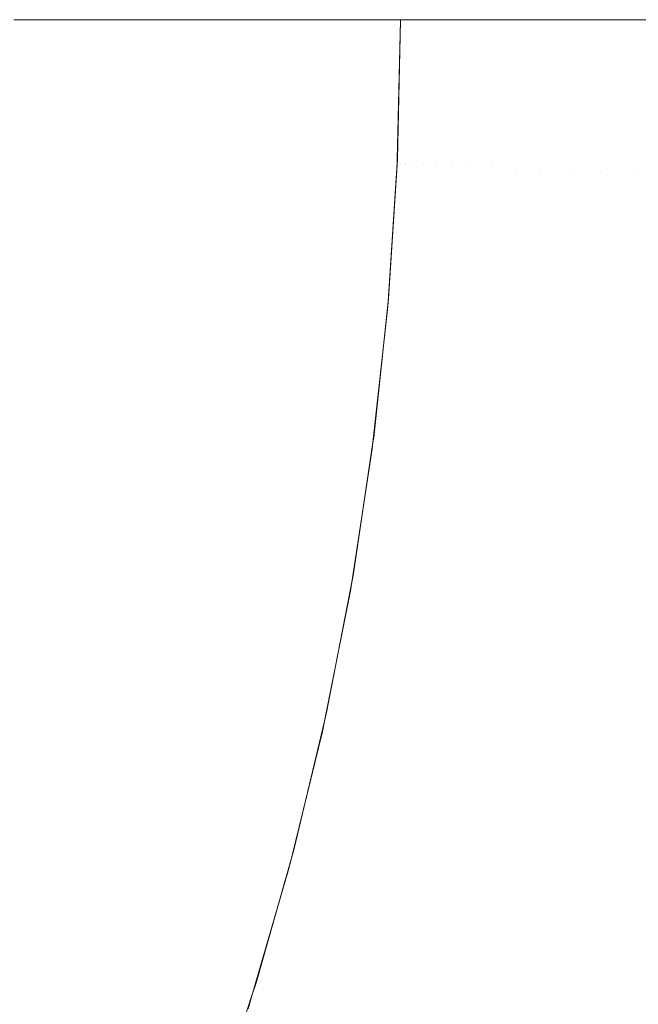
# Model space of a CAD drawing. Header units: centimetres. Extents: x -26 to 27.3, y -25.9 to -24.1.
# Tile 141 of 224: x 9.3594 to 9.397, y -25.4198 to -25.3599. Entities that reach past the tile are written whole.
import ezdxf

# ---------------------------------------------------------------- set-up
doc = ezdxf.new("R2010")
doc.units = ezdxf.units.CM
doc.header["$LTSCALE"] = 2.54
doc.layers.add('Lucido design-1', color=7, linetype='Continuous')

# ---------------------------------------------------------------- blocks, each defined once
blk = doc.blocks.new('Gruppo-7-1')
at = {"color": 7, "linetype": 'Continuous', "lineweight": 9}
blk.add_3dface([(-25.917482, -24.159888, 1182.422727), (-25.917482, -25.759888, 1182.422727), (27.182518, -25.759888, 1182.422727), (27.182518, -24.159888, 1182.422727)], dxfattribs=at)
for points, invisible_edges in [([(9.359032, -25.359888, 1181.987104), (9.361446, -25.359888, 1181.98413), (9.361285, -25.367482, 1181.98413), (9.35868, -25.367371, 1181.987343)], 14), ([(9.361285, -25.367482, 1181.98413), (9.361446, -25.359888, 1181.98413), (9.361672, -25.359888, 1181.983827)], 9), ([(9.361672, -25.359888, 1181.983827), (9.363917, -25.359888, 1181.980816), (9.363753, -25.367587, 1181.980816), (9.361285, -25.367482, 1181.98413)], 14), ([(9.363753, -25.367587, 1181.980816), (9.363917, -25.359888, 1181.980816), (9.36417, -25.359888, 1181.980445)], 9), ([(9.36417, -25.359888, 1181.980445), (9.366246, -25.359888, 1181.977405), (9.36608, -25.367686, 1181.977405), (9.363753, -25.367587, 1181.980816)], 14), ([(9.36608, -25.367686, 1181.977405), (9.366246, -25.359888, 1181.977405), (9.366521, -25.359888, 1181.976964)], 9), ([(9.366521, -25.359888, 1181.976964), (9.368431, -25.359888, 1181.973903), (9.368263, -25.367778, 1181.973903), (9.36608, -25.367686, 1181.977405)], 14), ([(9.368263, -25.367778, 1181.973903), (9.368431, -25.359888, 1181.973903), (9.368721, -25.359888, 1181.973392)], 9), ([(9.368721, -25.359888, 1181.973392), (9.370467, -25.359888, 1181.970318), (9.370298, -25.367865, 1181.970318), (9.368263, -25.367778, 1181.973903)], 14), ([(9.370298, -25.367865, 1181.970318), (9.370467, -25.359888, 1181.970318), (9.370768, -25.359888, 1181.969733)], 9), ([(9.370768, -25.359888, 1181.969733), (9.372353, -25.359888, 1181.966655), (9.372182, -25.367945, 1181.966655), (9.370298, -25.367865, 1181.970318)], 14), ([(9.372182, -25.367945, 1181.966655), (9.372353, -25.359888, 1181.966655), (9.372658, -25.359888, 1181.965996)], 9), ([(9.372658, -25.359888, 1181.965996), (9.374085, -25.359888, 1181.962921), (9.373912, -25.368018, 1181.962921), (9.372182, -25.367945, 1181.966655)], 14), ([(9.373912, -25.368018, 1181.962921), (9.374085, -25.359888, 1181.962921), (9.374389, -25.359888, 1181.962187)], 9), ([(9.374389, -25.359888, 1181.962187), (9.37566, -25.359888, 1181.959121), (9.375486, -25.368085, 1181.959121), (9.373912, -25.368018, 1181.962921)], 14), ([(9.375486, -25.368085, 1181.959121), (9.37566, -25.359888, 1181.959121), (9.375957, -25.359888, 1181.958312)], 9), ([(9.375957, -25.359888, 1181.958312), (9.377077, -25.359888, 1181.955264), (9.376901, -25.368145, 1181.955264), (9.375486, -25.368085, 1181.959121)], 14), ([(9.376901, -25.368145, 1181.955264), (9.377077, -25.359888, 1181.955264), (9.377361, -25.359888, 1181.954379)], 9), ([(9.377361, -25.359888, 1181.954379), (9.378332, -25.359888, 1181.951355), (9.378156, -25.368199, 1181.951355), (9.376901, -25.368145, 1181.955264)], 14), ([(9.378156, -25.368199, 1181.951355), (9.378332, -25.359888, 1181.951355), (9.378598, -25.359888, 1181.950395)], 9), ([(9.378598, -25.359888, 1181.950395), (9.379426, -25.359888, 1181.947402), (9.379249, -25.368245, 1181.947402), (9.378156, -25.368199, 1181.951355)], 14), ([(9.379249, -25.368245, 1181.947402), (9.379426, -25.359888, 1181.947402), (9.379667, -25.359888, 1181.946365)], 9), ([(9.379667, -25.359888, 1181.946365), (9.380356, -25.359888, 1181.94341), (9.380177, -25.368284, 1181.94341), (9.379249, -25.368245, 1181.947402)], 14), ([(9.380177, -25.368284, 1181.94341), (9.380356, -25.359888, 1181.94341), (9.380567, -25.359888, 1181.942299)], 9), ([(9.380567, -25.359888, 1181.942299), (9.38112, -25.359888, 1181.939388), (9.380941, -25.368317, 1181.939388), (9.380177, -25.368284, 1181.94341)], 14), ([(9.380941, -25.368317, 1181.939388), (9.38112, -25.359888, 1181.939388), (9.381296, -25.359888, 1181.938202)], 9), ([(9.381296, -25.359888, 1181.938202), (9.381719, -25.359888, 1181.935341), (9.38154, -25.368342, 1181.935341), (9.380941, -25.368317, 1181.939388)], 14), ([(9.38154, -25.368342, 1181.935341), (9.381719, -25.359888, 1181.935341), (9.381853, -25.359888, 1181.934082)], 9), ([(9.381853, -25.359888, 1181.934082), (9.382152, -25.359888, 1181.931277), (9.381972, -25.368361, 1181.931277), (9.38154, -25.368342, 1181.935341)], 14), ([(9.381972, -25.368361, 1181.931277), (9.382152, -25.359888, 1181.931277), (9.382239, -25.359888, 1181.929946)], 9), ([(9.382239, -25.359888, 1181.929946), (9.382418, -25.359888, 1181.927202), (9.382238, -25.368372, 1181.927202), (9.381972, -25.368361, 1181.931277)], 14), ([(9.382238, -25.368372, 1181.927202), (9.382418, -25.359888, 1181.927202), (9.382453, -25.359888, 1181.925802)], 9), ([(9.382453, -25.359888, 1181.925802), (9.382516, -25.359888, 1181.923272), (9.382336, -25.368376, 1181.923272), (9.382238, -25.368372, 1181.927202)], 14), ([(9.382332, -25.368397, 1181.722727), (9.382517, -25.359937, 1181.722727), (9.382537, -25.359888, 1181.720755), (9.382347, -25.368613, 1181.720755)], 14), ([(9.382517, -25.359937, 1181.922727), (9.382338, -25.368376, 1181.922727), (9.382336, -25.368376, 1181.923272), (9.382516, -25.359888, 1181.923272)], 14), ([(9.382505, -25.36862, 1181.716767), (9.382347, -25.368613, 1181.720755), (9.382537, -25.359888, 1181.720755), (9.382632, -25.359888, 1181.718368)], 11), ([(9.382823, -25.368633, 1181.712782), (9.382505, -25.36862, 1181.716767), (9.382696, -25.359888, 1181.716767), (9.382898, -25.359888, 1181.714236)], 11), ([(9.382632, -25.359888, 1181.718368), (9.382696, -25.359888, 1181.716767), (9.382505, -25.36862, 1181.716767)], 10), ([(9.382516, -25.359888, 1181.923272), (9.382518, -25.359888, 1181.922727), (9.382517, -25.359937, 1181.922727)], 8), ([(9.382517, -25.359937, 1181.722727), (9.382518, -25.359888, 1181.722727), (9.382537, -25.359888, 1181.720755)], 8), ([(9.382517, -25.359937, 1181.722727), (9.382517, -25.359937, 1181.922727), (9.382518, -25.359888, 1181.922727), (9.382518, -25.359888, 1181.722727)], 1), ([(9.3833, -25.368654, 1181.708808), (9.382823, -25.368633, 1181.712782), (9.383014, -25.359888, 1181.712782), (9.383333, -25.359888, 1181.710123)], 11), ([(9.382898, -25.359888, 1181.714236), (9.383014, -25.359888, 1181.712782), (9.382823, -25.368633, 1181.712782)], 10), ([(9.383937, -25.368682, 1181.704851), (9.3833, -25.368654, 1181.708808), (9.383491, -25.359888, 1181.708808), (9.383938, -25.359888, 1181.706034)], 11), ([(9.383333, -25.359888, 1181.710123), (9.383491, -25.359888, 1181.708808), (9.3833, -25.368654, 1181.708808)], 10), ([(9.384733, -25.368717, 1181.700917), (9.383937, -25.368682, 1181.704851), (9.384129, -25.359888, 1181.704851), (9.384711, -25.359888, 1181.701977)], 11), ([(9.383938, -25.359888, 1181.706034), (9.384129, -25.359888, 1181.704851), (9.383937, -25.368682, 1181.704851)], 10), ([(9.384711, -25.359888, 1181.701977), (9.384925, -25.359888, 1181.700917), (9.384733, -25.368717, 1181.700917)], 10), ([(9.385687, -25.368759, 1181.697014), (9.384733, -25.368717, 1181.700917), (9.384925, -25.359888, 1181.700917), (9.385649, -25.359888, 1181.697959)], 11), ([(9.385649, -25.359888, 1181.697959), (9.38588, -25.359888, 1181.697014), (9.385687, -25.368759, 1181.697014)], 10), ([(9.386798, -25.368807, 1181.693147), (9.385687, -25.368759, 1181.697014), (9.38588, -25.359888, 1181.697014), (9.386751, -25.359888, 1181.693986)], 11), ([(9.386751, -25.359888, 1181.693986), (9.386993, -25.359888, 1181.693147), (9.386798, -25.368807, 1181.693147)], 10), ([(9.388066, -25.368862, 1181.689324), (9.386798, -25.368807, 1181.693147), (9.386993, -25.359888, 1181.693147), (9.388016, -25.359888, 1181.690066)], 11), ([(9.388016, -25.359888, 1181.690066), (9.388262, -25.359888, 1181.689324), (9.388066, -25.368862, 1181.689324)], 10), ([(9.389488, -25.368925, 1181.68555), (9.388066, -25.368862, 1181.689324), (9.388262, -25.359888, 1181.689324), (9.389439, -25.359888, 1181.686204)], 11), ([(9.389439, -25.359888, 1181.686204), (9.389685, -25.359888, 1181.68555), (9.389488, -25.368925, 1181.68555)], 10), ([(9.391063, -25.368993, 1181.681833), (9.389488, -25.368925, 1181.68555), (9.389685, -25.359888, 1181.68555), (9.391018, -25.359888, 1181.682408)], 11), ([(9.391018, -25.359888, 1181.682408), (9.391262, -25.359888, 1181.681833), (9.391063, -25.368993, 1181.681833)], 10), ([(9.392789, -25.369069, 1181.678179), (9.391063, -25.368993, 1181.681833), (9.391262, -25.359888, 1181.681833), (9.392751, -25.359888, 1181.678682)], 11), ([(9.392751, -25.359888, 1181.678682), (9.392989, -25.359888, 1181.678179), (9.392789, -25.369069, 1181.678179)], 10), ([(9.394662, -25.36915, 1181.674593), (9.392789, -25.369069, 1181.678179), (9.392989, -25.359888, 1181.678179), (9.394634, -25.359888, 1181.675034)], 11), ([(9.394634, -25.359888, 1181.675034), (9.394865, -25.359888, 1181.674593), (9.394662, -25.36915, 1181.674593)], 10), ([(9.396682, -25.369239, 1181.671083), (9.394662, -25.36915, 1181.674593), (9.394865, -25.359888, 1181.674593), (9.396663, -25.359888, 1181.67147)], 11), ([(9.396663, -25.359888, 1181.67147), (9.396886, -25.359888, 1181.671083), (9.396682, -25.369239, 1181.671083)], 10), ([(9.398844, -25.369333, 1181.667653), (9.396682, -25.369239, 1181.671083), (9.396886, -25.359888, 1181.671083), (9.398834, -25.359888, 1181.667995)], 11), ([(9.382338, -25.368376, 1181.922727), (9.382517, -25.359937, 1181.922727), (9.382517, -25.359937, 1181.722727), (9.382332, -25.368397, 1181.722727)], 10), ([(9.361285, -25.367482, 1181.98413), (9.360801, -25.375062, 1181.98413), (9.358203, -25.374841, 1181.987343), (9.35868, -25.367371, 1181.987343)], 15), ([(9.363753, -25.367587, 1181.980816), (9.363263, -25.375272, 1181.980816), (9.360801, -25.375062, 1181.98413), (9.361285, -25.367482, 1181.98413)], 15), ([(9.36608, -25.367686, 1181.977405), (9.365584, -25.375469, 1181.977405), (9.363263, -25.375272, 1181.980816), (9.363753, -25.367587, 1181.980816)], 15), ([(9.368263, -25.367778, 1181.973903), (9.367761, -25.375654, 1181.973903), (9.365584, -25.375469, 1181.977405), (9.36608, -25.367686, 1181.977405)], 15), ([(9.370298, -25.367865, 1181.970318), (9.36979, -25.375827, 1181.970318), (9.367761, -25.375654, 1181.973903), (9.368263, -25.367778, 1181.973903)], 15), ([(9.372182, -25.367945, 1181.966655), (9.371669, -25.375987, 1181.966655), (9.36979, -25.375827, 1181.970318), (9.370298, -25.367865, 1181.970318)], 15), ([(9.373912, -25.368018, 1181.962921), (9.373395, -25.376134, 1181.962921), (9.371669, -25.375987, 1181.966655), (9.372182, -25.367945, 1181.966655)], 15), ([(9.375486, -25.368085, 1181.959121), (9.374964, -25.376268, 1181.959121), (9.373395, -25.376134, 1181.962921), (9.373912, -25.368018, 1181.962921)], 15), ([(9.376901, -25.368145, 1181.955264), (9.376376, -25.376388, 1181.955264), (9.374964, -25.376268, 1181.959121), (9.375486, -25.368085, 1181.959121)], 15), ([(9.378156, -25.368199, 1181.951355), (9.377627, -25.376494, 1181.951355), (9.376376, -25.376388, 1181.955264), (9.376901, -25.368145, 1181.955264)], 15), ([(9.379249, -25.368245, 1181.947402), (9.378717, -25.376587, 1181.947402), (9.377627, -25.376494, 1181.951355), (9.378156, -25.368199, 1181.951355)], 15), ([(9.380177, -25.368284, 1181.94341), (9.379643, -25.376666, 1181.94341), (9.378717, -25.376587, 1181.947402), (9.379249, -25.368245, 1181.947402)], 15), ([(9.380941, -25.368317, 1181.939388), (9.380405, -25.376731, 1181.939388), (9.379643, -25.376666, 1181.94341), (9.380177, -25.368284, 1181.94341)], 15), ([(9.38154, -25.368342, 1181.935341), (9.381002, -25.376781, 1181.935341), (9.380405, -25.376731, 1181.939388), (9.380941, -25.368317, 1181.939388)], 15), ([(9.381972, -25.368361, 1181.931277), (9.381433, -25.376818, 1181.931277), (9.381002, -25.376781, 1181.935341), (9.38154, -25.368342, 1181.935341)], 15), ([(9.382238, -25.368372, 1181.927202), (9.381698, -25.376841, 1181.927202), (9.381433, -25.376818, 1181.931277), (9.381972, -25.368361, 1181.931277)], 15), ([(9.382336, -25.368376, 1181.923272), (9.381796, -25.376849, 1181.923272), (9.381698, -25.376841, 1181.927202), (9.382238, -25.368372, 1181.927202)], 15), ([(9.381777, -25.377015, 1181.722727), (9.382328, -25.368612, 1181.722727), (9.382347, -25.368613, 1181.720755), (9.381776, -25.377321, 1181.720755)], 14), ([(9.382505, -25.36862, 1181.716767), (9.381934, -25.377335, 1181.716767), (9.381776, -25.377321, 1181.720755), (9.382347, -25.368613, 1181.720755)], 15), ([(9.382328, -25.368612, 1181.722727), (9.381777, -25.377015, 1181.722727), (9.38178, -25.377015, 1181.922727)], 10), ([(9.382328, -25.368612, 1181.722727), (9.38178, -25.377015, 1181.922727), (9.381797, -25.376849, 1181.922727)], 9), ([(9.382336, -25.368397, 1181.922727), (9.381797, -25.376849, 1181.922727), (9.381796, -25.376849, 1181.923272), (9.382336, -25.368376, 1181.923272)], 14), ([(9.381797, -25.376849, 1181.922727), (9.382336, -25.368397, 1181.922727), (9.382332, -25.368397, 1181.722727), (9.382328, -25.368612, 1181.722727)], 10), ([(9.382823, -25.368633, 1181.712782), (9.382251, -25.377362, 1181.712782), (9.381934, -25.377335, 1181.716767), (9.382505, -25.36862, 1181.716767)], 15), ([(9.3833, -25.368654, 1181.708808), (9.382727, -25.377404, 1181.708808), (9.382251, -25.377362, 1181.712782), (9.382823, -25.368633, 1181.712782)], 15), ([(9.382347, -25.368613, 1181.720755), (9.382328, -25.368612, 1181.722727), (9.382332, -25.368397, 1181.722727)], 9), ([(9.382332, -25.368397, 1181.722727), (9.382336, -25.368397, 1181.922727), (9.382338, -25.368376, 1181.922727)], 9), ([(9.382336, -25.368376, 1181.923272), (9.382338, -25.368376, 1181.922727), (9.382336, -25.368397, 1181.922727)], 9), ([(9.383937, -25.368682, 1181.704851), (9.383362, -25.37746, 1181.704851), (9.382727, -25.377404, 1181.708808), (9.3833, -25.368654, 1181.708808)], 15), ([(9.384733, -25.368717, 1181.700917), (9.384155, -25.377529, 1181.700917), (9.383362, -25.37746, 1181.704851), (9.383937, -25.368682, 1181.704851)], 15), ([(9.385687, -25.368759, 1181.697014), (9.385107, -25.377612, 1181.697014), (9.384155, -25.377529, 1181.700917), (9.384733, -25.368717, 1181.700917)], 15), ([(9.386798, -25.368807, 1181.693147), (9.386215, -25.377709, 1181.693147), (9.385107, -25.377612, 1181.697014), (9.385687, -25.368759, 1181.697014)], 15), ([(9.388066, -25.368862, 1181.689324), (9.387479, -25.37782, 1181.689324), (9.386215, -25.377709, 1181.693147), (9.386798, -25.368807, 1181.693147)], 15), ([(9.389488, -25.368925, 1181.68555), (9.388897, -25.377944, 1181.68555), (9.387479, -25.37782, 1181.689324), (9.388066, -25.368862, 1181.689324)], 15), ([(9.391063, -25.368993, 1181.681833), (9.390467, -25.378081, 1181.681833), (9.388897, -25.377944, 1181.68555), (9.389488, -25.368925, 1181.68555)], 15), ([(9.392789, -25.369069, 1181.678179), (9.392188, -25.378232, 1181.678179), (9.390467, -25.378081, 1181.681833), (9.391063, -25.368993, 1181.681833)], 15), ([(9.394662, -25.36915, 1181.674593), (9.394056, -25.378395, 1181.674593), (9.392188, -25.378232, 1181.678179), (9.392789, -25.369069, 1181.678179)], 15), ([(9.396682, -25.369239, 1181.671083), (9.39607, -25.378571, 1181.671083), (9.394056, -25.378395, 1181.674593), (9.394662, -25.36915, 1181.674593)], 15), ([(9.398844, -25.369333, 1181.667653), (9.398226, -25.37876, 1181.667653), (9.39607, -25.378571, 1181.671083), (9.396682, -25.369239, 1181.671083)], 15), ([(9.360801, -25.375062, 1181.98413), (9.359997, -25.382615, 1181.98413), (9.35741, -25.382284, 1181.987343), (9.358203, -25.374841, 1181.987343)], 15), ([(9.363263, -25.375272, 1181.980816), (9.362447, -25.382929, 1181.980816), (9.359997, -25.382615, 1181.98413), (9.360801, -25.375062, 1181.98413)], 15), ([(9.365584, -25.375469, 1181.977405), (9.364758, -25.383225, 1181.977405), (9.362447, -25.382929, 1181.980816), (9.363263, -25.375272, 1181.980816)], 15), ([(9.367761, -25.375654, 1181.973903), (9.366925, -25.383502, 1181.973903), (9.364758, -25.383225, 1181.977405), (9.365584, -25.375469, 1181.977405)], 15), ([(9.36979, -25.375827, 1181.970318), (9.368945, -25.383761, 1181.970318), (9.366925, -25.383502, 1181.973903), (9.367761, -25.375654, 1181.973903)], 15), ([(9.371669, -25.375987, 1181.966655), (9.370815, -25.384, 1181.966655), (9.368945, -25.383761, 1181.970318), (9.36979, -25.375827, 1181.970318)], 15), ([(9.373395, -25.376134, 1181.962921), (9.372533, -25.38422, 1181.962921), (9.370815, -25.384, 1181.966655), (9.371669, -25.375987, 1181.966655)], 15), ([(9.374964, -25.376268, 1181.959121), (9.374096, -25.38442, 1181.959121), (9.372533, -25.38422, 1181.962921), (9.373395, -25.376134, 1181.962921)], 15), ([(9.376376, -25.376388, 1181.955264), (9.375501, -25.3846, 1181.955264), (9.374096, -25.38442, 1181.959121), (9.374964, -25.376268, 1181.959121)], 15), ([(9.377627, -25.376494, 1181.951355), (9.376746, -25.38476, 1181.951355), (9.375501, -25.3846, 1181.955264), (9.376376, -25.376388, 1181.955264)], 15), ([(9.378717, -25.376587, 1181.947402), (9.377831, -25.384899, 1181.947402), (9.376746, -25.38476, 1181.951355), (9.377627, -25.376494, 1181.951355)], 15), ([(9.379643, -25.376666, 1181.94341), (9.378753, -25.385017, 1181.94341), (9.377831, -25.384899, 1181.947402), (9.378717, -25.376587, 1181.947402)], 15), ([(9.380405, -25.376731, 1181.939388), (9.379512, -25.385114, 1181.939388), (9.378753, -25.385017, 1181.94341), (9.379643, -25.376666, 1181.94341)], 15), ([(9.381002, -25.376781, 1181.935341), (9.380106, -25.38519, 1181.935341), (9.379512, -25.385114, 1181.939388), (9.380405, -25.376731, 1181.939388)], 15), ([(9.381433, -25.376818, 1181.931277), (9.380535, -25.385245, 1181.931277), (9.380106, -25.38519, 1181.935341), (9.381002, -25.376781, 1181.935341)], 15), ([(9.381698, -25.376841, 1181.927202), (9.380799, -25.385279, 1181.927202), (9.380535, -25.385245, 1181.931277), (9.381433, -25.376818, 1181.931277)], 15), ([(9.381796, -25.376849, 1181.923272), (9.380897, -25.385291, 1181.923272), (9.380799, -25.385279, 1181.927202), (9.381698, -25.376841, 1181.927202)], 15), ([(9.38178, -25.377015, 1181.922727), (9.380898, -25.385292, 1181.922727), (9.380897, -25.385291, 1181.923272), (9.381796, -25.376849, 1181.923272)], 14), ([(9.381757, -25.377319, 1181.722727), (9.380898, -25.385292, 1181.922727), (9.38178, -25.377015, 1181.922727)], 9), ([(9.381776, -25.377321, 1181.720755), (9.381757, -25.377319, 1181.722727), (9.381777, -25.377015, 1181.722727)], 9), ([(9.38178, -25.377015, 1181.922727), (9.381777, -25.377015, 1181.722727), (9.381757, -25.377319, 1181.722727)], 9), ([(9.381796, -25.376849, 1181.923272), (9.381797, -25.376849, 1181.922727), (9.38178, -25.377015, 1181.922727)], 9), ([(9.380851, -25.38559, 1181.722727), (9.381757, -25.377319, 1181.722727), (9.381776, -25.377321, 1181.720755), (9.380826, -25.385996, 1181.720755)], 14), ([(9.381934, -25.377335, 1181.716767), (9.380983, -25.386016, 1181.716767), (9.380826, -25.385996, 1181.720755), (9.381776, -25.377321, 1181.720755)], 15), ([(9.381757, -25.377319, 1181.722727), (9.380851, -25.38559, 1181.722727), (9.380853, -25.38559, 1181.922727)], 10), ([(9.381757, -25.377319, 1181.722727), (9.380853, -25.38559, 1181.922727), (9.380898, -25.385292, 1181.922727)], 9), ([(9.382251, -25.377362, 1181.712782), (9.381298, -25.386058, 1181.712782), (9.380983, -25.386016, 1181.716767), (9.381934, -25.377335, 1181.716767)], 15), ([(9.382727, -25.377404, 1181.708808), (9.381772, -25.38612, 1181.708808), (9.381298, -25.386058, 1181.712782), (9.382251, -25.377362, 1181.712782)], 15), ([(9.383362, -25.37746, 1181.704851), (9.382404, -25.386203, 1181.704851), (9.381772, -25.38612, 1181.708808), (9.382727, -25.377404, 1181.708808)], 15), ([(9.384155, -25.377529, 1181.700917), (9.383194, -25.386307, 1181.700917), (9.382404, -25.386203, 1181.704851), (9.383362, -25.37746, 1181.704851)], 15), ([(9.385107, -25.377612, 1181.697014), (9.384141, -25.386432, 1181.697014), (9.383194, -25.386307, 1181.700917), (9.384155, -25.377529, 1181.700917)], 15), ([(9.386215, -25.377709, 1181.693147), (9.385244, -25.386577, 1181.693147), (9.384141, -25.386432, 1181.697014), (9.385107, -25.377612, 1181.697014)], 15), ([(9.387479, -25.37782, 1181.689324), (9.386502, -25.386743, 1181.689324), (9.385244, -25.386577, 1181.693147), (9.386215, -25.377709, 1181.693147)], 15), ([(9.388897, -25.377944, 1181.68555), (9.387913, -25.386929, 1181.68555), (9.386502, -25.386743, 1181.689324), (9.387479, -25.37782, 1181.689324)], 15), ([(9.390467, -25.378081, 1181.681833), (9.389476, -25.387135, 1181.681833), (9.387913, -25.386929, 1181.68555), (9.388897, -25.377944, 1181.68555)], 15), ([(9.392188, -25.378232, 1181.678179), (9.391188, -25.38736, 1181.678179), (9.389476, -25.387135, 1181.681833), (9.390467, -25.378081, 1181.681833)], 15), ([(9.394056, -25.378395, 1181.674593), (9.393048, -25.387605, 1181.674593), (9.391188, -25.38736, 1181.678179), (9.392188, -25.378232, 1181.678179)], 15), ([(9.39607, -25.378571, 1181.671083), (9.395052, -25.387869, 1181.671083), (9.393048, -25.387605, 1181.674593), (9.394056, -25.378395, 1181.674593)], 15), ([(9.398226, -25.37876, 1181.667653), (9.397198, -25.388151, 1181.667653), (9.395052, -25.387869, 1181.671083), (9.39607, -25.378571, 1181.671083)], 15), ([(9.359997, -25.382615, 1181.98413), (9.358872, -25.390127, 1181.98413), (9.356302, -25.389686, 1181.987343), (9.35741, -25.382284, 1181.987343)], 15), ([(9.362447, -25.382929, 1181.980816), (9.361307, -25.390545, 1181.980816), (9.358872, -25.390127, 1181.98413), (9.359997, -25.382615, 1181.98413)], 15), ([(9.364758, -25.383225, 1181.977405), (9.363603, -25.390938, 1181.977405), (9.361307, -25.390545, 1181.980816), (9.362447, -25.382929, 1181.980816)], 15), ([(9.366925, -25.383502, 1181.973903), (9.365757, -25.391307, 1181.973903), (9.363603, -25.390938, 1181.977405), (9.364758, -25.383225, 1181.977405)], 15), ([(9.368945, -25.383761, 1181.970318), (9.367764, -25.391652, 1181.970318), (9.365757, -25.391307, 1181.973903), (9.366925, -25.383502, 1181.973903)], 15), ([(9.370815, -25.384, 1181.966655), (9.369622, -25.39197, 1181.966655), (9.367764, -25.391652, 1181.970318), (9.368945, -25.383761, 1181.970318)], 15), ([(9.372533, -25.38422, 1181.962921), (9.371329, -25.392263, 1181.962921), (9.369622, -25.39197, 1181.966655), (9.370815, -25.384, 1181.966655)], 15), ([(9.374096, -25.38442, 1181.959121), (9.372882, -25.392529, 1181.959121), (9.371329, -25.392263, 1181.962921), (9.372533, -25.38422, 1181.962921)], 15), ([(9.375501, -25.3846, 1181.955264), (9.374278, -25.392769, 1181.955264), (9.372882, -25.392529, 1181.959121), (9.374096, -25.38442, 1181.959121)], 15), ([(9.376746, -25.38476, 1181.951355), (9.375516, -25.392981, 1181.951355), (9.374278, -25.392769, 1181.955264), (9.375501, -25.3846, 1181.955264)], 15), ([(9.377831, -25.384899, 1181.947402), (9.376594, -25.393166, 1181.947402), (9.375516, -25.392981, 1181.951355), (9.376746, -25.38476, 1181.951355)], 15), ([(9.378753, -25.385017, 1181.94341), (9.37751, -25.393323, 1181.94341), (9.376594, -25.393166, 1181.947402), (9.377831, -25.384899, 1181.947402)], 15), ([(9.379512, -25.385114, 1181.939388), (9.378264, -25.393452, 1181.939388), (9.37751, -25.393323, 1181.94341), (9.378753, -25.385017, 1181.94341)], 15), ([(9.380106, -25.38519, 1181.935341), (9.378854, -25.393553, 1181.935341), (9.378264, -25.393452, 1181.939388), (9.379512, -25.385114, 1181.939388)], 15), ([(9.380535, -25.385245, 1181.931277), (9.37928, -25.393626, 1181.931277), (9.378854, -25.393553, 1181.935341), (9.380106, -25.38519, 1181.935341)], 15), ([(9.380799, -25.385279, 1181.927202), (9.379542, -25.393671, 1181.927202), (9.37928, -25.393626, 1181.931277), (9.380535, -25.385245, 1181.931277)], 15), ([(9.380897, -25.385291, 1181.923272), (9.37964, -25.393688, 1181.923272), (9.379542, -25.393671, 1181.927202), (9.380799, -25.385279, 1181.927202)], 15), ([(9.380853, -25.38559, 1181.922727), (9.379641, -25.393688, 1181.922727), (9.37964, -25.393688, 1181.923272), (9.380897, -25.385291, 1181.923272)], 14), ([(9.380807, -25.385993, 1181.722727), (9.379641, -25.393688, 1181.922727), (9.380853, -25.38559, 1181.922727)], 9), ([(9.380826, -25.385996, 1181.720755), (9.380807, -25.385993, 1181.722727), (9.380851, -25.38559, 1181.722727)], 9), ([(9.380853, -25.38559, 1181.922727), (9.380851, -25.38559, 1181.722727), (9.380807, -25.385993, 1181.722727)], 9), ([(9.380897, -25.385291, 1181.923272), (9.380898, -25.385292, 1181.922727), (9.380853, -25.38559, 1181.922727)], 9), ([(9.379559, -25.394102, 1181.722727), (9.380807, -25.385993, 1181.722727), (9.380826, -25.385996, 1181.720755), (9.379499, -25.394621, 1181.720755)], 14), ([(9.380983, -25.386016, 1181.716767), (9.379655, -25.394649, 1181.716767), (9.379499, -25.394621, 1181.720755), (9.380826, -25.385996, 1181.720755)], 15), ([(9.380807, -25.385993, 1181.722727), (9.379559, -25.394102, 1181.722727), (9.379561, -25.394102, 1181.922727)], 10), ([(9.380807, -25.385993, 1181.722727), (9.379561, -25.394102, 1181.922727), (9.379641, -25.393688, 1181.922727)], 9), ([(9.381298, -25.386058, 1181.712782), (9.379968, -25.394704, 1181.712782), (9.379655, -25.394649, 1181.716767), (9.380983, -25.386016, 1181.716767)], 15), ([(9.381772, -25.38612, 1181.708808), (9.380438, -25.394787, 1181.708808), (9.379968, -25.394704, 1181.712782), (9.381298, -25.386058, 1181.712782)], 15), ([(9.382404, -25.386203, 1181.704851), (9.381066, -25.394897, 1181.704851), (9.380438, -25.394787, 1181.708808), (9.381772, -25.38612, 1181.708808)], 15), ([(9.383194, -25.386307, 1181.700917), (9.38185, -25.395036, 1181.700917), (9.381066, -25.394897, 1181.704851), (9.382404, -25.386203, 1181.704851)], 15), ([(9.384141, -25.386432, 1181.697014), (9.382791, -25.395202, 1181.697014), (9.38185, -25.395036, 1181.700917), (9.383194, -25.386307, 1181.700917)], 15), ([(9.385244, -25.386577, 1181.693147), (9.383887, -25.395395, 1181.693147), (9.382791, -25.395202, 1181.697014), (9.384141, -25.386432, 1181.697014)], 15), ([(9.386502, -25.386743, 1181.689324), (9.385136, -25.395615, 1181.689324), (9.383887, -25.395395, 1181.693147), (9.385244, -25.386577, 1181.693147)], 15), ([(9.387913, -25.386929, 1181.68555), (9.386538, -25.395862, 1181.68555), (9.385136, -25.395615, 1181.689324), (9.386502, -25.386743, 1181.689324)], 15), ([(9.389476, -25.387135, 1181.681833), (9.38809, -25.396136, 1181.681833), (9.386538, -25.395862, 1181.68555), (9.387913, -25.386929, 1181.68555)], 15), ([(9.391188, -25.38736, 1181.678179), (9.389791, -25.396436, 1181.678179), (9.38809, -25.396136, 1181.681833), (9.389476, -25.387135, 1181.681833)], 15), ([(9.393048, -25.387605, 1181.674593), (9.391639, -25.396762, 1181.674593), (9.389791, -25.396436, 1181.678179), (9.391188, -25.38736, 1181.678179)], 15), ([(9.395052, -25.387869, 1181.671083), (9.393629, -25.397113, 1181.671083), (9.391639, -25.396762, 1181.674593), (9.393048, -25.387605, 1181.674593)], 15), ([(9.397198, -25.388151, 1181.667653), (9.395761, -25.397488, 1181.667653), (9.393629, -25.397113, 1181.671083), (9.395052, -25.387869, 1181.671083)], 15), ([(9.399482, -25.388452, 1181.664312), (9.398029, -25.397888, 1181.664312), (9.395761, -25.397488, 1181.667653), (9.397198, -25.388151, 1181.667653)], 15), ([(9.361307, -25.390545, 1181.980816), (9.359845, -25.398105, 1181.980816), (9.35743, -25.397584, 1181.98413), (9.358872, -25.390127, 1181.98413)], 15), ([(9.363603, -25.390938, 1181.977405), (9.362122, -25.398596, 1181.977405), (9.359845, -25.398105, 1181.980816), (9.361307, -25.390545, 1181.980816)], 15), ([(9.365757, -25.391307, 1181.973903), (9.364258, -25.399056, 1181.973903), (9.362122, -25.398596, 1181.977405), (9.363603, -25.390938, 1181.977405)], 15), ([(9.367764, -25.391652, 1181.970318), (9.366249, -25.399485, 1181.970318), (9.364258, -25.399056, 1181.973903), (9.365757, -25.391307, 1181.973903)], 15), ([(9.369622, -25.39197, 1181.966655), (9.368092, -25.399882, 1181.966655), (9.366249, -25.399485, 1181.970318), (9.367764, -25.391652, 1181.970318)], 15), ([(9.371329, -25.392263, 1181.962921), (9.369785, -25.400247, 1181.962921), (9.368092, -25.399882, 1181.966655), (9.369622, -25.39197, 1181.966655)], 15), ([(9.372882, -25.392529, 1181.959121), (9.371325, -25.400579, 1181.959121), (9.369785, -25.400247, 1181.962921), (9.371329, -25.392263, 1181.962921)], 15), ([(9.374278, -25.392769, 1181.955264), (9.37271, -25.400877, 1181.955264), (9.371325, -25.400579, 1181.959121), (9.372882, -25.392529, 1181.959121)], 15), ([(9.375516, -25.392981, 1181.951355), (9.373937, -25.401142, 1181.951355), (9.37271, -25.400877, 1181.955264), (9.374278, -25.392769, 1181.955264)], 15), ([(9.376594, -25.393166, 1181.947402), (9.375006, -25.401372, 1181.947402), (9.373937, -25.401142, 1181.951355), (9.375516, -25.392981, 1181.951355)], 15), ([(9.37751, -25.393323, 1181.94341), (9.375915, -25.401568, 1181.94341), (9.375006, -25.401372, 1181.947402), (9.376594, -25.393166, 1181.947402)], 15), ([(9.378264, -25.393452, 1181.939388), (9.376663, -25.401729, 1181.939388), (9.375915, -25.401568, 1181.94341), (9.37751, -25.393323, 1181.94341)], 15), ([(9.378854, -25.393553, 1181.935341), (9.377248, -25.401856, 1181.935341), (9.376663, -25.401729, 1181.939388), (9.378264, -25.393452, 1181.939388)], 15), ([(9.37928, -25.393626, 1181.931277), (9.377671, -25.401947, 1181.931277), (9.377248, -25.401856, 1181.935341), (9.378854, -25.393553, 1181.935341)], 15), ([(9.379542, -25.393671, 1181.927202), (9.377931, -25.402003, 1181.927202), (9.377671, -25.401947, 1181.931277), (9.37928, -25.393626, 1181.931277)], 15), ([(9.37964, -25.393688, 1181.923272), (9.378028, -25.402024, 1181.923272), (9.377931, -25.402003, 1181.927202), (9.379542, -25.393671, 1181.927202)], 15), ([(9.379561, -25.394102, 1181.922727), (9.378029, -25.402024, 1181.922727), (9.378028, -25.402024, 1181.923272), (9.37964, -25.393688, 1181.923272)], 14), ([(9.37964, -25.393688, 1181.923272), (9.379641, -25.393688, 1181.922727), (9.379561, -25.394102, 1181.922727)], 9), ([(9.377905, -25.402536, 1181.722727), (9.379479, -25.394618, 1181.722727), (9.379499, -25.394621, 1181.720755), (9.377796, -25.40318, 1181.720755)], 14), ([(9.379655, -25.394649, 1181.716767), (9.377951, -25.403214, 1181.716767), (9.377796, -25.40318, 1181.720755), (9.379499, -25.394621, 1181.720755)], 15), ([(9.379479, -25.394618, 1181.722727), (9.377905, -25.402536, 1181.722727), (9.377907, -25.402536, 1181.922727)], 10), ([(9.379479, -25.394618, 1181.722727), (9.377907, -25.402536, 1181.922727), (9.378029, -25.402024, 1181.922727)], 9), ([(9.379479, -25.394618, 1181.722727), (9.378029, -25.402024, 1181.922727), (9.379561, -25.394102, 1181.922727)], 9), ([(9.379499, -25.394621, 1181.720755), (9.379479, -25.394618, 1181.722727), (9.379559, -25.394102, 1181.722727)], 9), ([(9.379561, -25.394102, 1181.922727), (9.379559, -25.394102, 1181.722727), (9.379479, -25.394618, 1181.722727)], 9), ([(9.379968, -25.394704, 1181.712782), (9.378261, -25.403283, 1181.712782), (9.377951, -25.403214, 1181.716767), (9.379655, -25.394649, 1181.716767)], 15), ([(9.380438, -25.394787, 1181.708808), (9.378728, -25.403387, 1181.708808), (9.378261, -25.403283, 1181.712782), (9.379968, -25.394704, 1181.712782)], 15), ([(9.381066, -25.394897, 1181.704851), (9.37935, -25.403525, 1181.704851), (9.378728, -25.403387, 1181.708808), (9.380438, -25.394787, 1181.708808)], 15), ([(9.38185, -25.395036, 1181.700917), (9.380127, -25.403697, 1181.700917), (9.37935, -25.403525, 1181.704851), (9.381066, -25.394897, 1181.704851)], 15), ([(9.382791, -25.395202, 1181.697014), (9.38106, -25.403904, 1181.697014), (9.380127, -25.403697, 1181.700917), (9.38185, -25.395036, 1181.700917)], 15), ([(9.383887, -25.395395, 1181.693147), (9.382146, -25.404144, 1181.693147), (9.38106, -25.403904, 1181.697014), (9.382791, -25.395202, 1181.697014)], 15), ([(9.385136, -25.395615, 1181.689324), (9.383385, -25.404419, 1181.689324), (9.382146, -25.404144, 1181.693147), (9.383887, -25.395395, 1181.693147)], 15), ([(9.386538, -25.395862, 1181.68555), (9.384775, -25.404727, 1181.68555), (9.383385, -25.404419, 1181.689324), (9.385136, -25.395615, 1181.689324)], 15), ([(9.38809, -25.396136, 1181.681833), (9.386314, -25.405068, 1181.681833), (9.384775, -25.404727, 1181.68555), (9.386538, -25.395862, 1181.68555)], 15), ([(9.389791, -25.396436, 1181.678179), (9.388, -25.405442, 1181.678179), (9.386314, -25.405068, 1181.681833), (9.38809, -25.396136, 1181.681833)], 15), ([(9.391639, -25.396762, 1181.674593), (9.389831, -25.405848, 1181.674593), (9.388, -25.405442, 1181.678179), (9.389791, -25.396436, 1181.678179)], 15), ([(9.393629, -25.397113, 1181.671083), (9.391805, -25.406286, 1181.671083), (9.389831, -25.405848, 1181.674593), (9.391639, -25.396762, 1181.674593)], 15), ([(9.359845, -25.398105, 1181.980816), (9.358063, -25.405596, 1181.980816), (9.355673, -25.404974, 1181.98413), (9.35743, -25.397584, 1181.98413)], 15), ([(9.395761, -25.397488, 1181.667653), (9.393917, -25.406754, 1181.667653), (9.391805, -25.406286, 1181.671083), (9.393629, -25.397113, 1181.671083)], 15), ([(9.398029, -25.397888, 1181.664312), (9.396166, -25.407253, 1181.664312), (9.393917, -25.406754, 1181.667653), (9.395761, -25.397488, 1181.667653)], 15), ([(9.362122, -25.398596, 1181.977405), (9.360318, -25.406183, 1181.977405), (9.358063, -25.405596, 1181.980816), (9.359845, -25.398105, 1181.980816)], 15), ([(9.400469, -25.398319, 1181.661015), (9.398585, -25.407789, 1181.661015), (9.396166, -25.407253, 1181.664312), (9.398029, -25.397888, 1181.664312)], 15), ([(9.364258, -25.399056, 1181.973903), (9.362432, -25.406734, 1181.973903), (9.360318, -25.406183, 1181.977405), (9.362122, -25.398596, 1181.977405)], 15), ([(9.366249, -25.399485, 1181.970318), (9.364403, -25.407247, 1181.970318), (9.362432, -25.406734, 1181.973903), (9.364258, -25.399056, 1181.973903)], 15), ([(9.368092, -25.399882, 1181.966655), (9.366228, -25.407722, 1181.966655), (9.364403, -25.407247, 1181.970318), (9.366249, -25.399485, 1181.970318)], 15), ([(9.369785, -25.400247, 1181.962921), (9.367903, -25.408159, 1181.962921), (9.366228, -25.407722, 1181.966655), (9.368092, -25.399882, 1181.966655)], 15), ([(9.371325, -25.400579, 1181.959121), (9.369428, -25.408556, 1181.959121), (9.367903, -25.408159, 1181.962921), (9.369785, -25.400247, 1181.962921)], 15), ([(9.37271, -25.400877, 1181.955264), (9.370799, -25.408913, 1181.955264), (9.369428, -25.408556, 1181.959121), (9.371325, -25.400579, 1181.959121)], 15), ([(9.373937, -25.401142, 1181.951355), (9.372014, -25.409229, 1181.951355), (9.370799, -25.408913, 1181.955264), (9.37271, -25.400877, 1181.955264)], 15), ([(9.375006, -25.401372, 1181.947402), (9.373072, -25.409504, 1181.947402), (9.372014, -25.409229, 1181.951355), (9.373937, -25.401142, 1181.951355)], 15), ([(9.375915, -25.401568, 1181.94341), (9.373972, -25.409739, 1181.94341), (9.373072, -25.409504, 1181.947402), (9.375006, -25.401372, 1181.947402)], 15), ([(9.376663, -25.401729, 1181.939388), (9.374712, -25.409931, 1181.939388), (9.373972, -25.409739, 1181.94341), (9.375915, -25.401568, 1181.94341)], 15), ([(9.377248, -25.401856, 1181.935341), (9.375292, -25.410082, 1181.935341), (9.374712, -25.409931, 1181.939388), (9.376663, -25.401729, 1181.939388)], 15), ([(9.377671, -25.401947, 1181.931277), (9.37571, -25.410191, 1181.931277), (9.375292, -25.410082, 1181.935341), (9.377248, -25.401856, 1181.935341)], 15), ([(9.377931, -25.402003, 1181.927202), (9.375968, -25.410258, 1181.927202), (9.37571, -25.410191, 1181.931277), (9.377671, -25.401947, 1181.931277)], 15), ([(9.378028, -25.402024, 1181.923272), (9.376063, -25.410283, 1181.923272), (9.375968, -25.410258, 1181.927202), (9.377931, -25.402003, 1181.927202)], 15), ([(9.377907, -25.402536, 1181.922727), (9.376065, -25.410284, 1181.922727), (9.376063, -25.410283, 1181.923272), (9.378028, -25.402024, 1181.923272)], 14), ([(9.378028, -25.402024, 1181.923272), (9.378029, -25.402024, 1181.922727), (9.377907, -25.402536, 1181.922727)], 9), ([(9.377777, -25.403176, 1181.722727), (9.376065, -25.410284, 1181.922727), (9.377907, -25.402536, 1181.922727)], 9), ([(9.377796, -25.40318, 1181.720755), (9.377777, -25.403176, 1181.722727), (9.377905, -25.402536, 1181.722727)], 9), ([(9.377907, -25.402536, 1181.922727), (9.377905, -25.402536, 1181.722727), (9.377777, -25.403176, 1181.722727)], 9), ([(9.375893, -25.410877, 1181.722727), (9.377777, -25.403176, 1181.722727), (9.377796, -25.40318, 1181.720755), (9.375722, -25.411657, 1181.720755)], 14), ([(9.377951, -25.403214, 1181.716767), (9.375875, -25.411698, 1181.716767), (9.375722, -25.411657, 1181.720755), (9.377796, -25.40318, 1181.720755)], 15), ([(9.378261, -25.403283, 1181.712782), (9.376182, -25.41178, 1181.712782), (9.375875, -25.411698, 1181.716767), (9.377951, -25.403214, 1181.716767)], 15), ([(9.377777, -25.403176, 1181.722727), (9.375893, -25.410877, 1181.722727), (9.375896, -25.410878, 1181.922727)], 10), ([(9.377777, -25.403176, 1181.722727), (9.375896, -25.410878, 1181.922727), (9.376065, -25.410284, 1181.922727)], 9), ([(9.378728, -25.403387, 1181.708808), (9.376643, -25.411904, 1181.708808), (9.376182, -25.41178, 1181.712782), (9.378261, -25.403283, 1181.712782)], 15), ([(9.37935, -25.403525, 1181.704851), (9.377259, -25.412069, 1181.704851), (9.376643, -25.411904, 1181.708808), (9.378728, -25.403387, 1181.708808)], 15), ([(9.380127, -25.403697, 1181.700917), (9.378028, -25.412275, 1181.700917), (9.377259, -25.412069, 1181.704851), (9.37935, -25.403525, 1181.704851)], 15), ([(9.38106, -25.403904, 1181.697014), (9.378951, -25.412522, 1181.697014), (9.378028, -25.412275, 1181.700917), (9.380127, -25.403697, 1181.700917)], 15), ([(9.382146, -25.404144, 1181.693147), (9.380026, -25.41281, 1181.693147), (9.378951, -25.412522, 1181.697014), (9.38106, -25.403904, 1181.697014)], 15), ([(9.383385, -25.404419, 1181.689324), (9.381251, -25.413138, 1181.689324), (9.380026, -25.41281, 1181.693147), (9.382146, -25.404144, 1181.693147)], 15), ([(9.384775, -25.404727, 1181.68555), (9.382626, -25.413507, 1181.68555), (9.381251, -25.413138, 1181.689324), (9.383385, -25.404419, 1181.689324)], 15), ([(9.386314, -25.405068, 1181.681833), (9.384149, -25.413915, 1181.681833), (9.382626, -25.413507, 1181.68555), (9.384775, -25.404727, 1181.68555)], 15), ([(9.388, -25.405442, 1181.678179), (9.385817, -25.414362, 1181.678179), (9.384149, -25.413915, 1181.681833), (9.386314, -25.405068, 1181.681833)], 15), ([(9.360318, -25.406183, 1181.977405), (9.358193, -25.413688, 1181.977405), (9.355965, -25.413006, 1181.980816), (9.358063, -25.405596, 1181.980816)], 15), ([(9.389831, -25.405848, 1181.674593), (9.387629, -25.414847, 1181.674593), (9.385817, -25.414362, 1181.678179), (9.388, -25.405442, 1181.678179)], 15), ([(9.391805, -25.406286, 1181.671083), (9.389581, -25.415371, 1181.671083), (9.387629, -25.414847, 1181.674593), (9.389831, -25.405848, 1181.674593)], 15), ([(9.362432, -25.406734, 1181.973903), (9.360282, -25.414327, 1181.973903), (9.358193, -25.413688, 1181.977405), (9.360318, -25.406183, 1181.977405)], 15), ([(9.393917, -25.406754, 1181.667653), (9.391672, -25.415931, 1181.667653), (9.389581, -25.415371, 1181.671083), (9.391805, -25.406286, 1181.671083)], 15), ([(9.364403, -25.407247, 1181.970318), (9.362229, -25.414924, 1181.970318), (9.360282, -25.414327, 1181.973903), (9.362432, -25.406734, 1181.973903)], 15), ([(9.396166, -25.407253, 1181.664312), (9.393897, -25.416527, 1181.664312), (9.391672, -25.415931, 1181.667653), (9.393917, -25.406754, 1181.667653)], 15), ([(9.366228, -25.407722, 1181.966655), (9.364032, -25.415476, 1181.966655), (9.362229, -25.414924, 1181.970318), (9.364403, -25.407247, 1181.970318)], 15), ([(9.367903, -25.408159, 1181.962921), (9.365688, -25.415983, 1181.962921), (9.364032, -25.415476, 1181.966655), (9.366228, -25.407722, 1181.966655)], 15), ([(9.398585, -25.407789, 1181.661015), (9.39629, -25.417168, 1181.661015), (9.393897, -25.416527, 1181.664312), (9.396166, -25.407253, 1181.664312)], 15), ([(9.401099, -25.408346, 1181.657866), (9.398777, -25.417834, 1181.657866), (9.39629, -25.417168, 1181.661015), (9.398585, -25.407789, 1181.661015)], 15), ([(9.369428, -25.408556, 1181.959121), (9.367194, -25.416444, 1181.959121), (9.365688, -25.415983, 1181.962921), (9.367903, -25.408159, 1181.962921)], 15), ([(9.370799, -25.408913, 1181.955264), (9.368548, -25.416859, 1181.955264), (9.367194, -25.416444, 1181.959121), (9.369428, -25.408556, 1181.959121)], 15), ([(9.372014, -25.409229, 1181.951355), (9.369749, -25.417227, 1181.951355), (9.368548, -25.416859, 1181.955264), (9.370799, -25.408913, 1181.955264)], 15), ([(9.373072, -25.409504, 1181.947402), (9.370795, -25.417547, 1181.947402), (9.369749, -25.417227, 1181.951355), (9.372014, -25.409229, 1181.951355)], 15), ([(9.373972, -25.409739, 1181.94341), (9.371684, -25.417819, 1181.94341), (9.370795, -25.417547, 1181.947402), (9.373072, -25.409504, 1181.947402)], 15), ([(9.374712, -25.409931, 1181.939388), (9.372415, -25.418043, 1181.939388), (9.371684, -25.417819, 1181.94341), (9.373972, -25.409739, 1181.94341)], 15), ([(9.375292, -25.410082, 1181.935341), (9.372988, -25.418219, 1181.935341), (9.372415, -25.418043, 1181.939388), (9.374712, -25.409931, 1181.939388)], 15), ([(9.37571, -25.410191, 1181.931277), (9.373401, -25.418345, 1181.931277), (9.372988, -25.418219, 1181.935341), (9.375292, -25.410082, 1181.935341)], 15), ([(9.375968, -25.410258, 1181.927202), (9.373656, -25.418423, 1181.927202), (9.373401, -25.418345, 1181.931277), (9.37571, -25.410191, 1181.931277)], 15), ([(9.376063, -25.410283, 1181.923272), (9.37375, -25.418452, 1181.923272), (9.373656, -25.418423, 1181.927202), (9.375968, -25.410258, 1181.927202)], 15), ([(9.375896, -25.410878, 1181.922727), (9.373751, -25.418453, 1181.922727), (9.37375, -25.418452, 1181.923272), (9.376063, -25.410283, 1181.923272)], 14), ([(9.376063, -25.410283, 1181.923272), (9.376065, -25.410284, 1181.922727), (9.375896, -25.410878, 1181.922727)], 9), ([(9.373751, -25.418453, 1181.922727), (9.375893, -25.410877, 1181.722727), (9.375703, -25.411652, 1181.722727)], 9), ([(9.373751, -25.418453, 1181.922727), (9.375896, -25.410878, 1181.922727), (9.375893, -25.410877, 1181.722727)], 10), ([(9.375722, -25.411657, 1181.720755), (9.375703, -25.411652, 1181.722727), (9.375893, -25.410877, 1181.722727)], 9), ([(9.373529, -25.419112, 1181.722727), (9.375703, -25.411652, 1181.722727), (9.375722, -25.411657, 1181.720755), (9.37328, -25.420035, 1181.720755)], 14), ([(9.375875, -25.411698, 1181.716767), (9.373431, -25.420083, 1181.716767), (9.37328, -25.420035, 1181.720755), (9.375722, -25.411657, 1181.720755)], 15), ([(9.376182, -25.41178, 1181.712782), (9.373734, -25.420178, 1181.712782), (9.373431, -25.420083, 1181.716767), (9.375875, -25.411698, 1181.716767)], 15), ([(9.375703, -25.411652, 1181.722727), (9.373529, -25.419112, 1181.722727), (9.373534, -25.419113, 1181.922727)], 10), ([(9.375703, -25.411652, 1181.722727), (9.373534, -25.419113, 1181.922727), (9.373751, -25.418453, 1181.922727)], 9), ([(9.376643, -25.411904, 1181.708808), (9.37419, -25.420322, 1181.708808), (9.373734, -25.420178, 1181.712782), (9.376182, -25.41178, 1181.712782)], 15), ([(9.377259, -25.412069, 1181.704851), (9.374798, -25.420514, 1181.704851), (9.37419, -25.420322, 1181.708808), (9.376643, -25.411904, 1181.708808)], 15), ([(9.378028, -25.412275, 1181.700917), (9.375557, -25.420753, 1181.700917), (9.374798, -25.420514, 1181.704851), (9.377259, -25.412069, 1181.704851)], 15), ([(9.378951, -25.412522, 1181.697014), (9.376468, -25.42104, 1181.697014), (9.375557, -25.420753, 1181.700917), (9.378028, -25.412275, 1181.700917)], 15), ([(9.380026, -25.41281, 1181.693147), (9.377529, -25.421375, 1181.693147), (9.376468, -25.42104, 1181.697014), (9.378951, -25.412522, 1181.697014)], 15), ([(9.381251, -25.413138, 1181.689324), (9.378739, -25.421756, 1181.689324), (9.377529, -25.421375, 1181.693147), (9.380026, -25.41281, 1181.693147)], 15), ([(9.382626, -25.413507, 1181.68555), (9.380097, -25.422184, 1181.68555), (9.378739, -25.421756, 1181.689324), (9.381251, -25.413138, 1181.689324)], 15), ([(9.360282, -25.414327, 1181.973903), (9.357811, -25.421823, 1181.973903), (9.355751, -25.421095, 1181.977405), (9.358193, -25.413688, 1181.977405)], 15), ([(9.384149, -25.413915, 1181.681833), (9.3816, -25.422658, 1181.681833), (9.380097, -25.422184, 1181.68555), (9.382626, -25.413507, 1181.68555)], 15), ([(9.362229, -25.414924, 1181.970318), (9.359731, -25.422501, 1181.970318), (9.357811, -25.421823, 1181.973903), (9.360282, -25.414327, 1181.973903)], 15), ([(9.385817, -25.414362, 1181.678179), (9.383248, -25.423178, 1181.678179), (9.3816, -25.422658, 1181.681833), (9.384149, -25.413915, 1181.681833)], 15), ([(9.387629, -25.414847, 1181.674593), (9.385036, -25.423742, 1181.674593), (9.383248, -25.423178, 1181.678179), (9.385817, -25.414362, 1181.678179)], 15), ([(9.364032, -25.415476, 1181.966655), (9.361509, -25.42313, 1181.966655), (9.359731, -25.422501, 1181.970318), (9.362229, -25.414924, 1181.970318)], 15), ([(9.389581, -25.415371, 1181.671083), (9.386964, -25.42435, 1181.671083), (9.385036, -25.423742, 1181.674593), (9.387629, -25.414847, 1181.674593)], 15), ([(9.365688, -25.415983, 1181.962921), (9.363142, -25.423707, 1181.962921), (9.361509, -25.42313, 1181.966655), (9.364032, -25.415476, 1181.966655)], 15), ([(9.391672, -25.415931, 1181.667653), (9.389028, -25.425, 1181.667653), (9.386964, -25.42435, 1181.671083), (9.389581, -25.415371, 1181.671083)], 15), ([(9.367194, -25.416444, 1181.959121), (9.364627, -25.424231, 1181.959121), (9.363142, -25.423707, 1181.962921), (9.365688, -25.415983, 1181.962921)], 15), ([(9.393897, -25.416527, 1181.664312), (9.391225, -25.425693, 1181.664312), (9.389028, -25.425, 1181.667653), (9.391672, -25.415931, 1181.667653)], 15), ([(9.368548, -25.416859, 1181.955264), (9.365963, -25.424703, 1181.955264), (9.364627, -25.424231, 1181.959121), (9.367194, -25.416444, 1181.959121)], 15), ([(9.39629, -25.417168, 1181.661015), (9.393588, -25.426438, 1181.661015), (9.391225, -25.425693, 1181.664312), (9.393897, -25.416527, 1181.664312)], 15), ([(9.369749, -25.417227, 1181.951355), (9.367147, -25.425122, 1181.951355), (9.365963, -25.424703, 1181.955264), (9.368548, -25.416859, 1181.955264)], 15), ([(9.370795, -25.417547, 1181.947402), (9.368178, -25.425486, 1181.947402), (9.367147, -25.425122, 1181.951355), (9.369749, -25.417227, 1181.951355)], 15), ([(9.398777, -25.417834, 1181.657866), (9.396044, -25.427212, 1181.657866), (9.393588, -25.426438, 1181.661015), (9.39629, -25.417168, 1181.661015)], 15), ([(9.371684, -25.417819, 1181.94341), (9.369055, -25.425796, 1181.94341), (9.368178, -25.425486, 1181.947402), (9.370795, -25.417547, 1181.947402)], 15), ([(9.372415, -25.418043, 1181.939388), (9.369776, -25.42605, 1181.939388), (9.369055, -25.425796, 1181.94341), (9.371684, -25.417819, 1181.94341)], 15), ([(9.401388, -25.418534, 1181.654822), (9.398622, -25.428025, 1181.654822), (9.396044, -25.427212, 1181.657866), (9.398777, -25.417834, 1181.657866)], 15), ([(9.372988, -25.418219, 1181.935341), (9.37034, -25.42625, 1181.935341), (9.369776, -25.42605, 1181.939388), (9.372415, -25.418043, 1181.939388)], 15), ([(9.373401, -25.418345, 1181.931277), (9.370748, -25.426394, 1181.931277), (9.37034, -25.42625, 1181.935341), (9.372988, -25.418219, 1181.935341)], 15), ([(9.373656, -25.418423, 1181.927202), (9.370999, -25.426483, 1181.927202), (9.370748, -25.426394, 1181.931277), (9.373401, -25.418345, 1181.931277)], 15), ([(9.37375, -25.418452, 1181.923272), (9.371092, -25.426515, 1181.923272), (9.370999, -25.426483, 1181.927202), (9.373656, -25.418423, 1181.927202)], 15), ([(9.373534, -25.419113, 1181.922727), (9.371093, -25.426516, 1181.922727), (9.371092, -25.426515, 1181.923272), (9.37375, -25.418452, 1181.923272)], 14), ([(9.37375, -25.418452, 1181.923272), (9.373751, -25.418453, 1181.922727), (9.373534, -25.419113, 1181.922727)], 9), ([(9.371093, -25.426516, 1181.922727), (9.373529, -25.419112, 1181.722727), (9.373261, -25.420029, 1181.722727)], 9), ([(9.371093, -25.426516, 1181.922727), (9.373534, -25.419113, 1181.922727), (9.373529, -25.419112, 1181.722727)], 10), ([(9.37328, -25.420035, 1181.720755), (9.373261, -25.420029, 1181.722727), (9.373529, -25.419112, 1181.722727)], 9)]:
    blk.add_3dface(points, dxfattribs=dict(at, invisible_edges=invisible_edges))

msp = doc.modelspace()

# ---------------------------------------------------------------- block references
at = {"layer": 'Lucido design-1', "color": 7}
msp.add_blockref('Gruppo-7-1', (0, 0), dxfattribs=at)

doc.saveas('drawing.dxf')
